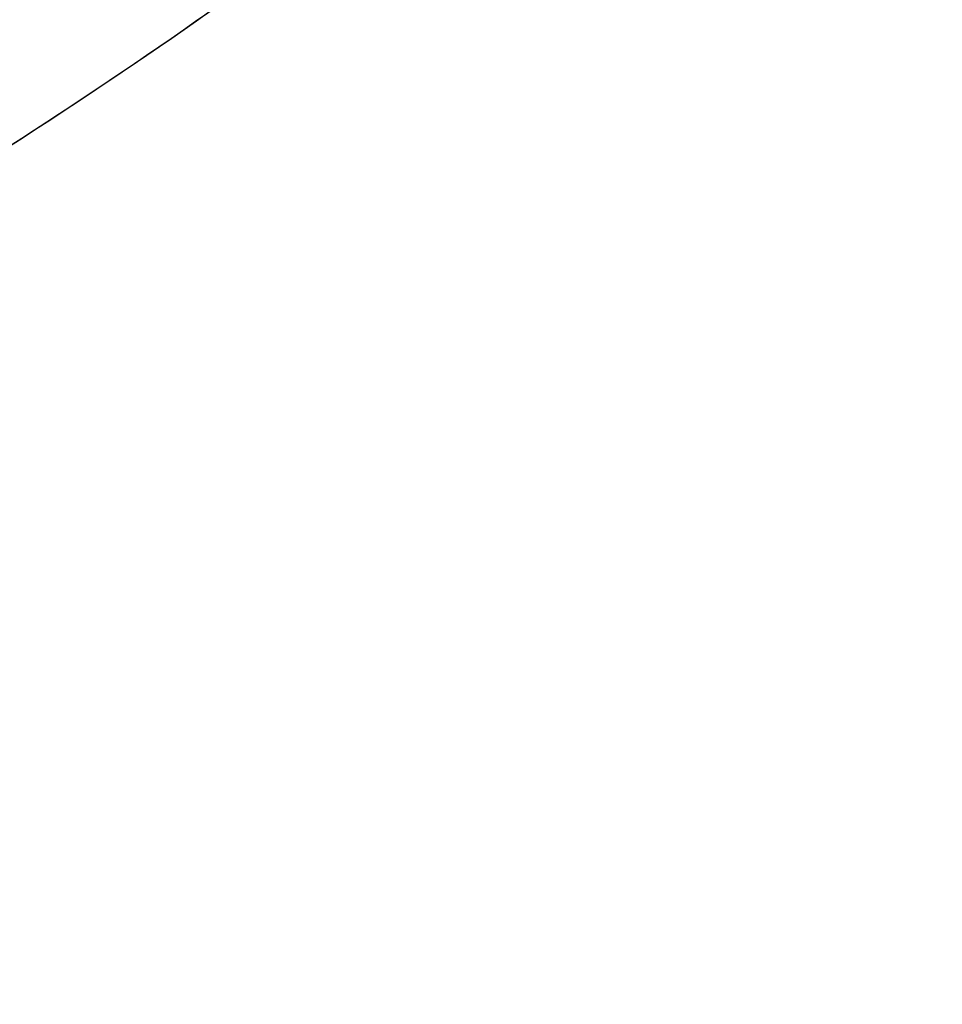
# Model space of a CAD drawing. Header units: millimetres. Extents: x 90 to 358, y 74 to 282.
# Tile 119 of 256: x 178.074 to 178.486, y 262.052 to 262.491. Entities that reach past the tile are written whole.
import ezdxf

# ---------------------------------------------------------------- set-up
doc = ezdxf.new("R2010")
doc.units = ezdxf.units.MM
doc.header["$LTSCALE"] = 23.1
doc.layers.add('20_ALL_FEATURES', color=7, linetype='CONTINUOUS')

msp = doc.modelspace()

# ---------------------------------------------------------------- linework, layer by layer
at = {"layer": '20_ALL_FEATURES'}
for radius in [2.625, 2.575, 2.425, 2.35]:
    msp.add_circle((176.44411, 264.68399), radius, dxfattribs=at)
for radius, start, end in [(3.64233, 78.0321, 303.95457), (3.85, 216.20247, 323.79753)]:
    msp.add_arc((176.44411, 264.68399), radius, start, end, dxfattribs=at)
for points, knots in [([(178.01273, 262.39931), (178.13461, 262.4736), (178.36875, 262.64312), (178.67839, 262.95111), (178.9394, 263.30775), (179.14307, 263.70195), (179.28363, 264.12415), (179.35696, 264.56542), (179.35987, 265.01629), (179.29262, 265.46439), (179.15746, 265.89907), (178.95594, 266.31094), (178.77996, 266.56289), (178.68233, 266.68156)], [0, 0, 0, 0, 0.087277, 0.175903, 0.266012, 0.356403, 0.446128, 0.537009, 0.628785, 0.720679, 0.812992, 0.906037, 1, 1, 1, 1]), ([(178.68273, 266.68113), (178.77777, 266.56528), (178.95094, 266.31865), (179.15133, 265.91359), (179.28834, 265.48223), (179.35847, 265.03446), (179.35852, 264.58156), (179.28683, 264.13646), (179.14637, 263.70973), (178.94151, 263.31142), (178.67902, 262.95201), (178.36851, 262.6431), (178.13439, 262.47327), (178.01275, 262.39932)], [0, 0, 0, 0, 0.091641, 0.183461, 0.275352, 0.367356, 0.45956, 0.551171, 0.641894, 0.733173, 0.823979, 0.912941, 1, 1, 1, 1])]:
    msp.add_open_spline(points, degree=3, knots=knots, dxfattribs=at)

doc.saveas('drawing.dxf')
